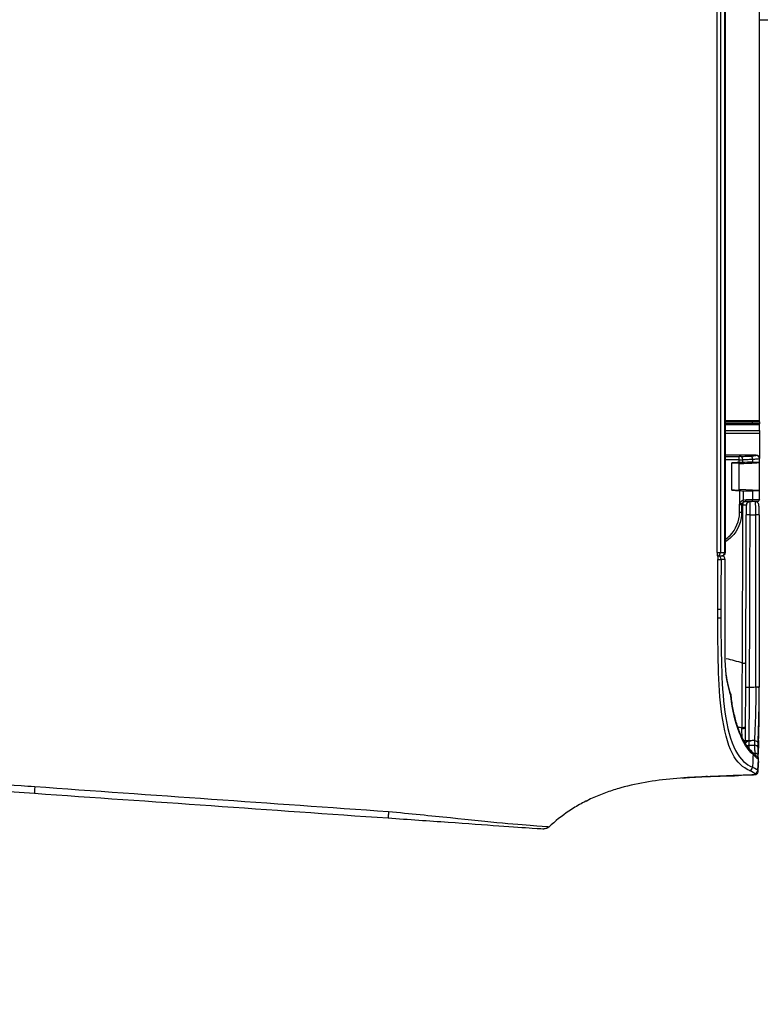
# Model space of a CAD drawing. Header units: millimetres. Extents: x 922208 to 1069538, y -182208 to -99877.
# Tile 195 of 256: x 998359 to 998467, y -162346 to -162203. Entities that reach past the tile are written whole.
import ezdxf
from ezdxf import colors
from ezdxf.entities.mleader import LeaderData, LeaderLine
from ezdxf.math import Vec2, Vec3

# ---------------------------------------------------------------- set-up
doc = ezdxf.new("R2010")
doc.units = ezdxf.units.MM
doc.header["$MEASUREMENT"] = 0
doc.layers.add('IS_KLIM Opis_Średnice', color=7, linetype='Continuous', lineweight=9)
doc.layers.add('IS_KLIM_FREON', color=6, linetype='GAS_LINE', lineweight=35)
doc.layers.add('IS_KLIM_urządzenia', color=3, linetype='Continuous')
doc.linetypes.add('GAS_LINE', pattern='A,12.7,-5.08,["GAS",Standard,S=2.54,R=0,X=-2.54,Y=-1.27],-6.35', length=24.13)

# ---------------------------------------------------------------- blocks, each defined once
blk = doc.blocks.new('G$CFEA986A8')
at = {"layer": 'IS_KLIM_urządzenia', "linetype": 'Continuous'}
for p, q in [((902.57, 201.14), (563.89, 201.26)), ((902.37, 200.15), (902.37, 200.94)), ((902.57, 201.14), (902.77, 201.14)), ((902.57, 201.14), (902.57, 200.15)), ((903.79, 201.14), (902.77, 201.14)), ((902.77, 200.15), (902.77, 201.14)), ((902.97, 200.94), (902.97, 200.15)), ((908.45, 201.14), (907.89, 201.14)), ((912.52, 201.14), (908.47, 201.14)), ((912.52, 201.14), (912.37, 198.14)), ((912.55, 201.14), (912.52, 201.14)), ((913.83, 201.14), (912.55, 201.14)), ((914.13, 200.84), (914.13, 199.99)), ((902.37, 196.17), (902.37, 200.15)), ((902.57, 200.15), (902.57, 196.17)), ((902.77, 200.15), (902.57, 200.15)), ((902.78, 196.17), (902.77, 200.15)), ((902.97, 200.15), (902.98, 196.17)), ((908.01, 200.14), (908.41, 200.14)), ((912.56, 198.77), (912.59, 200.14)), ((912.59, 200.14), (913.83, 200.14)), ((913.83, 199.19), (913.83, 200.14)), ((914.13, 199.99), (914.13, 199.04)), ((921.53, 196.12), (921.53, 196.17)), ((921.53, 195.01), (921.53, 195.46))]:
    blk.add_line(p, q, dxfattribs=at)
at = {"layer": 'IS_KLIM_urządzenia', "linetype": 'Continuous', "extrusion": (0, 0, -1)}
for centre, radius, start, end in [((-902.57, 200.94), 0.2, 0.06, 90), ((-902.77, 200.94), 0.2, 90, 179.94), ((-913.83, 200.84), 0.3, 90, 180), ((-949.35, 200.44), 0.5, 357.7297, 89), ((-914.63, 199.19), 0.8, 328.4419, 0), ((-914.63, 199.04), 0.5, 328.4419, 360), ((-949.38, 199.62), 0.5, 270.2, 357.9509)]:
    blk.add_arc(centre, radius, start, end, dxfattribs=at)
at = {"layer": 'IS_KLIM_urządzenia', "linetype": 'Continuous', "extrusion": (1.00954e-06, -2.82004e-16, 1)}
blk.add_arc((953.43, 198.1, 0), 0.5, 336.3033, 1.7827, dxfattribs=at)
at = {"layer": 'IS_KLIM_urządzenia', "linetype": 'Continuous', "extrusion": (1.60164e-27, -6.12303e-17, -1)}
blk.add_arc((-921.53, 195.67), 0.5, 90, 180, dxfattribs=at)
at = {"layer": 'IS_KLIM_urządzenia', "linetype": 'Continuous'}
blk.add_arc((922.53, 195.67), 0.5, 90, 180, dxfattribs=at)
for centre, major_axis, ratio, start_param, end_param in [((907.89, 200.64), (0, -0.5), 0.996195, 3.141593, 4.711612), ((916.08, 200.61), (0, -0.5), 0.034873, 3.089201, 4.710644), ((941.09, 200.61), (0, -0.5), 0.034873, 3.089633, 4.710644), ((941.13, 200.61), (0, 0.5), 0.034873, 6.231234, 7.852245), ((949.95, 200.45), (0.009, -0.5), 0.86661, 3.141593, 4.730312), ((951.12, 200.47), (0.009, -0.5), 0.866632, 3.141593, 4.730968), ((951.61, 200.49), (-0.144, 0.479), 0.997743, 5.938151, 6.276421), ((953.13, 200.41), (0.026, 0.499), 0.9983, 4.780824, 6.283185), ((902.57, 200.15), (-0.2, 0), 0.005236, 4.712394, 6.283185), ((902.77, 200.15), (-0.2, 0), 0.005236, 3.141593, 4.712397), ((908.01, 199.89), (-0.499, -0.025), 0.499537, 4.687551, 6.182407), ((913.83, 199.99), (-0.3, 0), 0.500503, 3.141593, 4.742589), ((913.83, 199.04), (-0.3, 0), 0.500503, 3.141593, 4.742589), ((914.63, 199.71), (0.5, 0), 0.97477, 3.141593, 4.707041), ((914.65, 199.74), (-0.002, -0.5), 0.988846, 4.715581, 6.283185), ((916.08, 199.73), (-0.002, -0.5), 0.034879, 4.710765, 6.283185), ((941.17, 199.65), (-0.002, -0.5), 0.034879, 4.710765, 6.283185), ((946.76, 198.64), (0.002, 0.49), 0.738248, 4.644813, 6.283185), ((949.98, 199.62), (-0.002, -0.5), 0.86639, 4.745476, 5.27577), ((950.87, 199.75), (-0.375, 0.331), 0.874767, 5.323694, 7.085331), ((952.71, 199.67), (-0.457, 0.203), 0.909388, 3.595277, 5.050644), ((908.08, 198.46), (-0.499, -0.025), 0.499537, 4.687551, 6.182407), ((908.08, 198.21), (-0.5, 0), 0.001724, 4.74727, 6.195919), ((913.95, 198.62), (-0.256, -0.157), 0.454954, 3.141593, 4.474043), ((914.63, 198.74), (0.5, 0), 0.003693, 3.75529, 4.703662), ((914.41, 198.27), (0.084, 0.288), 0.033955, 0, 1.578937), ((914.63, 198.24), (0, -0.3), 0.034873, 3.141593, 4.710644), ((915.73, 198.24), (0, -0.3), 0.034873, 3.141593, 4.710644), ((921.53, 195.67), (-0.5, 0), 0.894842, 3.141593, 4.712389), ((922.53, 195.67), (0.5, 0), 0.910452, 1.566816, 3.141593), ((922.53, 195.67), (0, 0.5), 0.009623, 5.856747, 6.283185), ((937.19, 195.67), (0, 0.5), 0.010876, 5.85437, 6.283185), ((942.41, 196.53), (0.154, -0.476), 0.571177, 2.610999, 3.141593), ((942.41, 196.53), (-0.055, 0.497), 0.256635, 5.838948, 6.28321), ((921.53, 195.01), (-0.5, 0), 0.894842, 3.141593, 4.712389), ((921.53, 195.01), (-0.5, 0), 0.001524, 1.570796, 3.141593), ((922.53, 195.11), (0.5, 0), 0.910238, 1.566572, 3.141593), ((922.53, 195.11), (0.5, 0), 0.001837, 3.141593, 4.717362), ((922.53, 195.11), (0.001, 0.5), 0.004977, 4.710563, 5.856245)]:
    blk.add_ellipse(centre, major_axis=major_axis, ratio=ratio, start_param=start_param, end_param=end_param, dxfattribs=at)
at = {"layer": 'IS_KLIM_urządzenia', "linetype": 'Continuous', "extrusion": (0, 0, -1)}
for centre, major_axis, ratio, start_param, end_param in [((912.44, 199.14), (-0.11, -2), 0.052397, 3.13883, 4.18571), ((913.83, 199.14), (0, -2), 0.005231, 2.094713, 3.141593)]:
    blk.add_ellipse(centre, major_axis=major_axis, ratio=ratio, start_param=start_param, end_param=end_param, dxfattribs=at)
at = {"layer": 'IS_KLIM_urządzenia', "linetype": 'Continuous'}
for points, degree in [([(903.79, 201.14), (903.95, 201.14), (904.1, 201.14), (904.26, 201.14)], 3), ([(903.79, 196.17), (903.79, 197.83), (903.79, 199.49), (903.79, 201.14)], 3), ([(904.26, 201.14), (904.26, 199.49), (904.26, 197.83), (904.26, 196.17)], 3), ([(907.4, 200.64), (907.39, 200.64), (907.39, 200.64), (907.39, 200.64)], 3), ([(907.39, 200.64), (907.39, 199.15), (907.39, 197.66), (907.39, 196.17)], 3), ([(907.88, 201.14), (907.89, 201.14), (907.89, 201.14), (907.89, 201.14)], 3), ([(908.47, 201.14), (908.46, 201.14), (908.45, 201.14), (908.45, 201.14)], 3), ([(908.62, 198.14), (908.57, 199.14), (908.52, 200.14), (908.47, 201.14)], 3), ([(914.13, 200.54), (914.13, 200.36), (914.13, 200.17), (914.13, 199.99)], 3), ([(916.07, 199.74), (916.07, 200.03), (916.07, 200.32), (916.07, 200.62)], 3), ([(916.08, 201.11), (924.42, 201.11), (932.75, 201.11), (941.09, 201.11)], 3), ([(941.07, 200.62), (941.08, 200.62), (941.1, 200.62), (941.11, 200.62)], 3), ([(948.85, 200.42), (948.86, 200.19), (948.87, 199.97), (948.87, 199.74)], 3), ([(951.64, 200.99), (951.56, 200.97), (951.29, 200.69), (950.89, 200.21)], 3), ([(951.53, 200.98), (951.42, 200.97), (951.28, 200.97), (951.11, 200.97)], 3), ([(951.65, 200.98), (951.47, 200.97)], 1), ([(951.65, 200.99), (951.65, 200.99), (951.64, 200.99), (951.64, 200.99)], 3), ([(951.87, 200.98), (951.87, 200.98), (951.87, 200.98), (951.87, 200.98)], 3), ([(951.88, 200.98), (952.37, 200.96), (952.87, 200.93), (953.37, 200.9)], 3), ([(952.73, 200.13), (952.95, 200.65), (953.08, 200.92), (953.16, 200.91)], 3), ([(953.63, 200.42), (953.55, 200.42), (953.42, 200.17), (953.2, 199.67)], 3), ([(953.38, 200.9), (953.63, 200.89), (953.84, 200.67), (953.85, 200.42)], 3), ([(953.78, 200.42), (953.74, 200.42), (953.73, 200.42), (953.63, 200.42)], 3), ([(908.41, 200.14), (908.42, 199.66), (908.43, 199.17), (908.44, 198.69)], 3), ([(914.13, 198.74), (914.13, 198.82), (914.13, 198.91), (914.13, 198.98)], 3), ([(914.65, 199.24), (914.64, 199.24), (914.63, 199.24), (914.63, 199.23)], 3), ([(950.89, 200.21), (949.55, 198.7), (946.42, 197.44), (942.41, 196.99)], 3), ([(948.88, 199.6), (948.88, 199.6), (949.11, 199.6), (949.55, 199.6)], 3), ([(949.55, 199.6), (949.68, 199.6), (949.82, 199.6), (949.95, 199.6)], 3), ([(953.9, 198.93), (953.92, 198.4), (953.94, 197.87), (953.95, 197.34)], 3), ([(907.58, 196.17), (907.58, 196.85), (907.59, 197.53), (907.59, 198.21)], 3), ([(908.07, 198.21), (908.07, 197.53), (908.07, 196.85), (908.07, 196.17)], 3), ([(908.46, 198.19), (908.33, 198.19), (908.2, 198.2), (908.07, 198.21)], 3), ([(908.08, 198.71), (908.2, 198.7), (908.32, 198.69), (908.44, 198.69)], 3), ([(914.4, 198.27), (913.78, 198.27), (913.16, 198.27), (912.54, 198.27)], 3), ([(912.56, 198.77), (913.02, 198.77), (913.48, 198.77), (913.94, 198.77)], 3), ([(914.62, 198.24), (914.55, 198.24), (914.47, 198.25), (914.4, 198.27)], 3), ([(914.49, 198.56), (914.54, 198.54), (914.59, 198.54), (914.63, 198.54)], 3), ([(936.94, 196.3), (937.09, 197.09), (937.3, 197.88), (937.59, 198.66)], 3), ([(937.59, 198.66), (937.59, 198.66), (937.59, 198.66), (937.59, 198.66)], 3), ([(947, 198.6), (946.98, 198.42), (946.96, 198.23), (946.95, 198.04)], 3), ([(947.09, 198.59), (947.05, 198.6), (947.01, 198.6), (946.96, 198.61)], 3), ([(772.5, 196.17), (822.17, 196.17), (871.85, 196.17), (921.53, 196.17)], 3), ([(942.26, 197.01), (940.8, 196.54), (939.06, 196.17), (937.19, 196.17)], 3), ([(937.19, 196.13), (939.13, 196.13), (940.91, 196.5), (942.41, 196.99)], 3), ([(942.26, 197.01), (941.32, 196.71), (940.35, 196.47), (939.34, 196.33)], 3), ([(954.08, 193.57), (954.03, 194.82), (953.99, 196.07), (953.96, 197.32)], 3), ([(922.03, 195.11), (922.03, 195.29), (922.03, 195.48), (922.03, 195.67)], 3), ([(922.03, 195.1), (922.03, 195.07), (922.03, 195.04), (922.03, 195.01)], 3), ([(922.53, 195.56), (924.95, 195.55), (927.37, 195.55), (929.79, 195.53)], 3), ([(929.79, 195.08), (927.37, 195.09), (924.95, 195.1), (922.53, 195.1)], 3), ([(929.79, 195.53), (929.79, 195.45), (929.79, 195.27), (929.79, 195.08)], 3), ([(929.79, 195.53), (930.21, 195.53), (930.63, 195.53), (931.05, 195.53)], 3), ([(931.05, 195.07), (931.04, 195.07), (931.03, 195.07), (931.02, 195.07)], 3), ([(954.08, 193.57), (954.08, 193.49), (954.09, 193.42), (954.09, 193.34)], 3), ([(957.65, 175.95), (957.61, 176.03), (957.57, 176.11), (957.53, 176.2)], 3), ([(961.41, 170.57), (961.6, 170.37), (961.7, 170.09), (961.68, 169.81)], 3), ([(959.21, 147.27), (958, 130.15), (956.79, 113.02), (955.58, 95.9)], 3), ([(956.51, 95.85), (957.7, 112.97), (958.9, 130.09), (960.1, 147.21)], 3), ([(955.58, 95.9), (956.08, 95.86), (956.51, 95.84), (956.51, 95.85)], 3), ([(955.68, 84.1), (955.96, 88.01), (956.23, 91.93), (956.51, 95.85)], 3)]:
    blk.add_open_spline(points, degree=degree, dxfattribs=at)
for points, knots in [([(904.26, 201.14), (905.3, 201.14), (906.35, 201.14), (907.41, 201.14), (907.42, 201.14), (907.59, 201.14), (907.74, 201.14), (907.88, 201.14)], [0, 0, 0, 0, 0.863472, 0.863472, 0.877231, 0.877231, 1, 1, 1, 1]), ([(907.39, 200.64), (907.39, 200.7), (907.4, 200.75), (907.43, 200.86), (907.46, 200.91), (907.53, 201), (907.57, 201.04), (907.67, 201.09), (907.72, 201.12), (907.81, 201.14), (907.85, 201.14), (907.88, 201.14)], [0, 0, 0, 0, 0.21439, 0.21439, 0.428764, 0.428764, 0.643392, 0.643392, 0.858543, 0.858543, 1, 1, 1, 1]), ([(907.51, 199.89), (907.5, 200.05), (907.49, 200.2), (907.47, 200.42), (907.45, 200.5), (907.43, 200.61), (907.41, 200.64), (907.4, 200.64)], [0, 0, 0, 0, 0.353543, 0.353543, 0.676789, 0.676789, 1, 1, 1, 1]), ([(907.89, 201.14), (907.91, 201.14), (907.92, 201.1), (907.95, 200.95), (907.96, 200.84), (907.99, 200.55), (908, 200.35), (908.01, 200.14)], [0, 0, 0, 0, 0.323073, 0.323073, 0.646292, 0.646292, 1, 1, 1, 1]), ([(908.41, 200.14), (908.41, 200.33), (908.4, 200.51), (908.41, 200.8), (908.41, 200.92), (908.42, 201.09), (908.44, 201.14), (908.45, 201.14)], [0, 0, 0, 0, 0.320954, 0.320954, 0.641904, 0.641904, 1, 1, 1, 1]), ([(916.08, 201.11), (915.92, 201.11), (915.58, 201.11), (915.09, 201.1), (914.76, 201.08), (914.6, 201.05), (914.48, 201.03), (914.36, 200.97), (914.25, 200.87), (914.17, 200.73), (914.13, 200.61), (914.14, 200.54), (914.14, 200.54)], [0, 0, 0, 0, 0.161926, 0.367066, 0.579486, 0.703061, 0.770747, 0.816557, 0.869414, 0.929709, 0.994845, 1, 1, 1, 1]), ([(916.07, 200.62), (915.94, 200.62), (915.82, 200.61), (915.48, 200.61), (915.27, 200.61), (914.89, 200.6), (914.71, 200.59), (914.43, 200.58), (914.32, 200.57), (914.17, 200.56), (914.13, 200.55), (914.13, 200.54)], [0, 0, 0, 0, 0.119883, 0.119883, 0.339691, 0.339691, 0.55974, 0.55974, 0.779888, 0.779888, 1, 1, 1, 1]), ([(941.07, 200.62), (940.74, 200.62), (940.4, 200.62), (938.74, 200.62), (937.41, 200.62), (930.74, 200.62), (925.41, 200.62), (918.74, 200.62), (917.4, 200.62), (916.07, 200.62)], [0, 0, 0, 0, 0.039967, 0.039967, 0.199835, 0.199835, 0.839306, 0.839306, 1, 1, 1, 1]), ([(948.84, 201.02), (948.83, 201.02), (948.3, 201.03), (947.14, 201.07), (945.21, 201.1), (943.52, 201.11), (942.31, 201.11), (941.7, 201.11), (941.39, 201.11), (941.22, 201.11), (941.13, 201.11), (941.09, 201.11)], [0, 0, 0, 0, 0.004945, 0.253708, 0.502472, 0.751236, 0.875618, 0.937809, 0.968905, 0.984452, 1, 1, 1, 1]), ([(941.11, 200.62), (941.11, 200.6), (941.11, 200.58), (941.13, 200.26), (941.14, 199.95), (941.15, 199.65)], [0, 0, 0, 0, 0.050907, 0.050907, 1, 1, 1, 1]), ([(941.11, 200.62), (943.18, 200.61), (945.18, 200.56), (948.02, 200.45), (948.85, 200.42), (948.85, 200.42)], [0, 0, 0, 0, 0.5, 0.5, 1, 1, 1, 1]), ([(949.34, 200.94), (949.35, 200.94), (948.46, 200.96), (945.43, 201.07), (943.32, 201.12), (941.13, 201.11)], [0, 0, 0, 0, 0.5, 0.5, 1, 1, 1, 1]), ([(948.84, 201.02), (949.2, 201), (949.92, 200.98), (950.51, 200.96), (950.78, 200.96), (950.82, 200.96)], [0, 0, 0, 0, 0.463265, 0.920562, 1, 1, 1, 1]), ([(948.85, 200.42), (948.85, 200.42), (948.93, 200.42), (949.2, 200.42), (949.34, 200.43), (949.52, 200.43)], [0, 0, 0, 0, 0.594507, 0.594507, 1, 1, 1, 1]), ([(948.85, 200.42), (948.86, 200.2), (948.87, 199.99), (948.88, 199.72), (948.88, 199.66), (948.88, 199.6)], [0, 0, 0, 0, 0.787839, 0.787839, 1, 1, 1, 1]), ([(949.94, 200.95), (949.78, 200.94), (949.65, 200.94), (949.41, 200.94), (949.34, 200.94), (949.34, 200.94)], [0, 0, 0, 0, 0.405495, 0.405495, 1, 1, 1, 1]), ([(949.52, 200.43), (949.68, 200.43), (949.85, 200.44), (950.24, 200.44), (950.46, 200.45), (950.68, 200.45)], [0, 0, 0, 0, 0.427577, 0.427577, 1, 1, 1, 1]), ([(949.55, 199.6), (949.54, 199.67), (949.54, 199.74), (949.53, 200.01), (949.52, 200.22), (949.52, 200.43)], [0, 0, 0, 0, 0.242772, 0.242772, 1, 1, 1, 1]), ([(951.11, 200.97), (951.05, 200.97), (951, 200.97), (950.61, 200.96), (950.27, 200.95), (949.94, 200.95)], [0, 0, 0, 0, 0.140287, 0.140287, 1, 1, 1, 1]), ([(951.47, 200.97), (951.44, 200.96), (951.35, 200.93), (951.24, 200.85), (951.05, 200.69), (950.79, 200.42), (950.54, 200.13), (950.49, 200.07)], [0, 0, 0, 0, 0.055654, 0.152218, 0.398919, 0.883415, 1, 1, 1, 1]), ([(951.3, 200.97), (951.33, 200.97), (951.36, 200.97), (951.43, 200.97), (951.47, 200.97), (951.52, 200.97), (951.53, 200.98), (951.53, 200.98)], [0, 0, 0, 0, 0.196485, 0.196485, 0.598241, 0.598241, 1, 1, 1, 1]), ([(953.16, 200.91), (952.82, 200.93), (952.49, 200.95), (951.99, 200.98), (951.82, 200.98), (951.65, 200.99)], [0, 0, 0, 0, 0.665624, 0.665624, 1, 1, 1, 1]), ([(953.16, 200.91), (953.26, 200.91), (953.27, 200.91), (953.35, 200.9), (953.38, 200.9), (953.38, 200.9)], [0, 0, 0, 0, 0.500965, 0.500965, 1, 1, 1, 1]), ([(954.28, 189.89), (954.28, 189.89), (954.28, 189.9), (954.27, 190.02), (954.23, 190.6), (954.14, 191.94), (954.03, 194.22), (953.91, 197.18), (953.82, 199.32), (953.78, 200.42)], [0, 0, 0, 0, 0.003556, 0.013419, 0.063305, 0.179289, 0.407722, 0.697868, 1, 1, 1, 1]), ([(953.85, 200.42), (953.85, 200.42), (953.85, 200.42), (953.85, 200.42), (953.82, 200.42), (953.79, 200.42), (953.79, 200.42), (953.79, 200.42)], [0, 0, 0, 0, 0.184418, 0.184418, 0.99996, 0.99996, 1, 1, 1, 1]), ([(953.85, 200.35), (953.85, 200.35), (953.85, 200.34), (953.85, 200.28), (953.86, 200.2), (953.87, 199.99), (953.87, 199.86), (953.88, 199.58), (953.89, 199.42), (953.9, 199.15), (953.9, 199.04), (953.9, 198.93)], [0, 0, 0, 0, 0.028642, 0.028642, 0.295178, 0.295178, 0.560807, 0.560807, 0.826045, 0.826045, 1, 1, 1, 1]), ([(907.58, 198.46), (907.57, 198.71), (907.56, 198.96), (907.53, 199.44), (907.52, 199.66), (907.51, 199.89)], [0, 0, 0, 0, 0.522709, 0.522709, 1, 1, 1, 1]), ([(908.01, 200.14), (908.02, 199.85), (908.04, 199.56), (908.06, 199.09), (908.07, 198.9), (908.08, 198.71)], [0, 0, 0, 0, 0.604042, 0.604042, 1, 1, 1, 1]), ([(914.16, 199.74), (914.19, 199.74), (914.26, 199.74), (914.47, 199.74), (914.61, 199.74), (914.94, 199.74), (915.13, 199.74), (915.57, 199.74), (915.82, 199.74), (916.07, 199.74)], [0, 0, 0, 0, 0.243193, 0.243193, 0.486385, 0.486385, 0.729578, 0.729578, 1, 1, 1, 1]), ([(914.63, 199.23), (914.63, 199.21), (914.63, 199.19), (914.63, 199.13), (914.63, 199.09), (914.63, 199.01), (914.63, 198.96), (914.63, 198.85), (914.63, 198.8), (914.63, 198.74)], [0, 0, 0, 0, 0.251437, 0.251437, 0.502865, 0.502865, 0.754279, 0.754279, 1, 1, 1, 1]), ([(916.08, 199.23), (915.89, 199.24), (915.71, 199.24), (915.38, 199.24), (915.24, 199.24), (914.99, 199.24), (914.89, 199.24), (914.73, 199.24), (914.67, 199.24), (914.65, 199.24)], [0, 0, 0, 0, 0.270422, 0.270422, 0.513615, 0.513615, 0.756808, 0.756808, 1, 1, 1, 1]), ([(916.07, 199.74), (916.4, 199.73), (916.73, 199.73), (918.4, 199.73), (919.73, 199.72), (926.39, 199.7), (931.72, 199.68), (938.42, 199.66), (939.78, 199.65), (941.15, 199.65)], [0, 0, 0, 0, 0.039838, 0.039838, 0.199192, 0.199192, 0.836607, 0.836607, 1, 1, 1, 1]), ([(941.17, 199.15), (940.83, 199.15), (940.5, 199.15), (938.83, 199.16), (937.5, 199.16), (930.84, 199.18), (925.51, 199.2), (918.81, 199.22), (917.45, 199.23), (916.08, 199.23)], [0, 0, 0, 0, 0.039838, 0.039838, 0.199192, 0.199192, 0.836607, 0.836607, 1, 1, 1, 1]), ([(931.05, 195.53), (933.36, 195.52), (935.66, 195.57), (940.26, 195.7), (942.58, 195.82), (946.89, 196.44), (948.95, 196.94), (951.65, 198.37), (952.34, 199.25), (952.73, 200.13)], [0, 0, 0, 0, 0.25, 0.25, 0.5, 0.5, 0.75, 0.75, 1, 1, 1, 1]), ([(953.2, 199.67), (952.8, 198.78), (952.09, 197.91), (949.34, 196.5), (947.25, 196), (942.85, 195.37), (940.48, 195.24), (935.77, 195.12), (933.41, 195.07), (931.05, 195.07)], [0, 0, 0, 0, 0.25, 0.25, 0.5, 0.5, 0.75, 0.75, 1, 1, 1, 1]), ([(937.59, 198.66), (937.59, 198.72), (937.59, 198.77), (937.59, 198.88), (937.59, 198.93), (937.59, 199.02), (937.58, 199.05), (937.58, 199.11), (937.58, 199.14), (937.58, 199.15), (937.58, 199.16), (937.58, 199.16), (937.58, 199.16), (937.58, 199.16)], [0, 0, 0, 0, 0.215384, 0.215384, 0.430768, 0.430768, 0.646164, 0.646164, 0.861588, 0.861588, 0.968092, 0.968092, 1, 1, 1, 1]), ([(941.15, 199.65), (943.21, 199.64), (945.21, 199.62), (948.05, 199.61), (948.88, 199.6), (948.88, 199.6)], [0, 0, 0, 0, 0.5, 0.5, 1, 1, 1, 1]), ([(948.92, 199.12), (948.52, 199.12), (947.86, 199.12), (945.48, 199.13), (943.36, 199.14), (941.17, 199.15)], [0, 0, 0, 0, 0.365319, 0.365319, 1, 1, 1, 1]), ([(950.4, 200.02), (950.34, 199.94), (950.05, 199.6), (949.22, 199.02), (947.89, 198.34), (946.25, 197.76), (944.39, 197.32), (942.98, 197.08), (942.2, 197.02), (942.12, 197.01)], [0, 0, 0, 0, 0.063833, 0.253259, 0.439583, 0.622959, 0.803555, 0.981106, 1, 1, 1, 1]), ([(946.96, 198.61), (946.96, 198.63), (946.96, 198.65), (946.96, 198.69), (946.95, 198.71), (946.95, 198.77), (946.94, 198.81), (946.93, 198.9), (946.91, 198.95), (946.88, 199.03), (946.86, 199.06), (946.82, 199.11), (946.8, 199.12), (946.77, 199.13), (946.77, 199.13), (946.76, 199.13)], [0, 0, 0, 0, 0.079375, 0.079375, 0.152142, 0.152142, 0.308093, 0.308093, 0.533795, 0.533795, 0.744603, 0.744603, 0.955402, 0.955402, 1, 1, 1, 1]), ([(948.9, 198.92), (948.9, 199.03), (948.9, 199.14), (948.89, 199.41), (948.88, 199.57), (948.87, 199.78), (948.87, 199.84), (948.87, 199.9)], [0, 0, 0, 0, 0.306223, 0.306223, 0.782025, 0.782025, 1, 1, 1, 1]), ([(948.87, 199.88), (948.87, 199.82), (948.87, 199.77), (948.88, 199.57), (948.89, 199.41), (948.9, 199.14), (948.9, 199.03), (948.9, 198.92)], [0, 0, 0, 0, 0.200661, 0.200661, 0.688787, 0.688787, 1, 1, 1, 1]), ([(948.9, 198.9), (948.9, 198.95), (948.9, 199), (948.89, 199.17), (948.89, 199.28), (948.88, 199.46), (948.88, 199.53), (948.88, 199.59), (948.88, 199.6), (948.88, 199.6)], [0, 0, 0, 0, 0.111069, 0.111069, 0.444253, 0.444253, 0.778253, 0.778253, 1, 1, 1, 1]), ([(948.89, 199.29), (948.89, 199.28), (948.89, 199.28), (948.89, 199.17), (948.9, 199.05), (948.9, 198.92)], [0, 0, 0, 0, 0.062899, 0.062899, 1, 1, 1, 1]), ([(950.89, 200.21), (951.29, 200.19), (951.68, 200.18), (952.3, 200.15), (952.51, 200.14), (952.73, 200.13)], [0, 0, 0, 0, 0.64643, 0.64643, 1, 1, 1, 1]), ([(907.58, 198.46), (907.58, 198.45), (907.58, 198.45), (907.58, 198.41), (907.58, 198.37), (907.59, 198.3), (907.59, 198.25), (907.59, 198.21)], [0, 0, 0, 0, 0.085637, 0.085637, 0.50049, 0.50049, 1, 1, 1, 1]), ([(908.07, 198.21), (908.07, 198.21), (908.07, 198.22), (908.07, 198.3), (908.07, 198.39), (908.07, 198.54), (908.08, 198.61), (908.08, 198.68), (908.08, 198.7), (908.08, 198.71)], [0, 0, 0, 0, 0.016895, 0.016895, 0.500026, 0.500026, 0.914477, 0.914477, 1, 1, 1, 1]), ([(908.44, 198.69), (908.44, 198.59), (908.45, 198.48), (908.46, 198.31), (908.46, 198.25), (908.46, 198.19)], [0, 0, 0, 0, 0.648219, 0.648219, 1, 1, 1, 1]), ([(908.46, 198.19), (908.46, 198.17), (908.46, 198.16), (908.48, 197.81), (908.5, 197.48), (908.52, 197.14)], [0, 0, 0, 0, 0.042191, 0.042191, 1, 1, 1, 1]), ([(908.52, 197.14), (908.51, 197.26), (908.51, 197.37), (908.5, 197.58), (908.5, 197.68), (908.49, 197.86), (908.49, 197.93), (908.5, 198.05), (908.5, 198.09), (908.51, 198.13), (908.51, 198.14), (908.52, 198.14)], [0, 0, 0, 0, 0.215427, 0.215427, 0.43087, 0.43087, 0.646084, 0.646084, 0.860997, 0.860997, 1, 1, 1, 1]), ([(908.52, 198.14), (909.18, 198.14), (909.85, 198.14), (910.52, 198.14), (910.53, 198.14), (911.18, 198.14), (911.83, 198.14), (912.48, 198.14)], [0, 0, 0, 0, 0.504617, 0.504617, 0.508808, 0.508808, 1, 1, 1, 1]), ([(912.48, 197.14), (912.49, 197.48), (912.51, 197.81), (912.53, 198.18), (912.53, 198.23), (912.54, 198.27)], [0, 0, 0, 0, 0.885108, 0.885108, 1, 1, 1, 1]), ([(912.48, 198.14), (912.48, 198.14), (912.49, 198.12), (912.5, 198.05), (912.5, 197.99), (912.5, 197.85), (912.5, 197.77), (912.5, 197.58), (912.49, 197.47), (912.48, 197.29), (912.48, 197.22), (912.48, 197.14)], [0, 0, 0, 0, 0.215444, 0.215444, 0.430943, 0.430943, 0.645652, 0.645652, 0.859614, 0.859614, 1, 1, 1, 1]), ([(912.54, 198.27), (912.54, 198.38), (912.55, 198.5), (912.55, 198.66), (912.55, 198.72), (912.56, 198.77)], [0, 0, 0, 0, 0.645591, 0.645591, 1, 1, 1, 1]), ([(913.94, 198.77), (913.98, 198.69), (914.02, 198.61), (914.12, 198.47), (914.18, 198.41), (914.3, 198.32), (914.35, 198.29), (914.4, 198.27)], [0, 0, 0, 0, 0.40011, 0.40011, 0.760145, 0.760145, 1, 1, 1, 1]), ([(914.49, 198.56), (914.46, 198.57), (914.43, 198.58), (914.36, 198.62), (914.32, 198.65), (914.26, 198.7), (914.24, 198.73), (914.22, 198.76), (914.21, 198.77), (914.21, 198.78)], [0, 0, 0, 0, 0.256779, 0.256779, 0.615768, 0.615768, 0.927089, 0.927089, 1, 1, 1, 1]), ([(915.72, 198.24), (915.52, 198.24), (915.32, 198.24), (914.96, 198.24), (914.79, 198.24), (914.62, 198.24)], [0, 0, 0, 0, 0.545123, 0.545123, 1, 1, 1, 1]), ([(937.59, 198.66), (937.25, 198.66), (936.92, 198.66), (935.26, 198.67), (933.92, 198.67), (927.26, 198.7), (921.92, 198.72), (915.94, 198.74), (915.28, 198.74), (914.63, 198.74)], [0, 0, 0, 0, 0.043508, 0.043508, 0.217737, 0.217737, 0.914651, 0.914651, 1, 1, 1, 1]), ([(914.63, 198.54), (914.83, 198.54), (915.03, 198.54), (915.4, 198.54), (915.57, 198.54), (915.73, 198.54)], [0, 0, 0, 0, 0.545123, 0.545123, 1, 1, 1, 1]), ([(919.6, 196.19), (919.44, 196.43), (919.25, 196.66), (918.18, 197.73), (916.97, 198.24), (915.72, 198.24)], [0, 0, 0, 0, 0.192531, 0.192531, 1, 1, 1, 1]), ([(915.73, 198.54), (917.05, 198.54), (918.35, 198), (919.54, 196.8), (919.78, 196.5), (919.98, 196.17)], [0, 0, 0, 0, 0.772238, 0.772238, 1, 1, 1, 1]), ([(947, 198.61), (945.56, 198.61), (943.97, 198.62), (940.8, 198.64), (939.2, 198.65), (937.59, 198.66)], [0, 0, 0, 0, 0.5, 0.5, 1, 1, 1, 1]), ([(947.12, 198.6), (947.11, 198.6), (947.11, 198.6), (947.1, 198.6), (947.1, 198.6), (947.09, 198.6), (947.09, 198.6), (947.09, 198.6), (947.09, 198.6), (947.09, 198.59), (947.09, 198.59), (947.09, 198.59), (947.09, 198.59), (947.09, 198.59)], [0, 0, 0, 0, 0.615634, 0.615634, 0.835116, 0.835116, 0.937229, 0.937229, 0.970666, 0.970666, 0.991316, 0.991316, 1, 1, 1, 1]), ([(948.34, 198.61), (948.2, 198.61), (948.06, 198.61), (947.67, 198.6), (947.43, 198.6), (947.12, 198.6)], [0, 0, 0, 0, 0.367139, 0.367139, 1, 1, 1, 1]), ([(953.96, 197.32), (953.96, 197.33), (953.96, 197.35), (953.95, 197.46), (953.95, 197.55), (953.94, 197.71), (953.94, 197.79), (953.94, 197.89), (953.94, 197.92), (953.94, 197.94)], [0, 0, 0, 0, 0.073533, 0.073533, 0.446951, 0.446951, 0.819136, 0.819136, 1, 1, 1, 1]), ([(953.96, 197.32), (953.96, 197.33), (953.96, 197.35), (953.95, 197.46), (953.95, 197.55), (953.94, 197.71), (953.94, 197.79), (953.94, 197.89), (953.94, 197.92), (953.94, 197.94)], [0, 0, 0, 0, 0.073549, 0.073549, 0.446953, 0.446953, 0.819124, 0.819124, 1, 1, 1, 1]), ([(953.96, 197.32), (953.96, 197.33), (953.96, 197.35), (953.95, 197.46), (953.95, 197.55), (953.94, 197.71), (953.94, 197.79), (953.94, 197.89), (953.94, 197.92), (953.94, 197.94)], [0, 0, 0, 0, 0.07355, 0.07355, 0.446954, 0.446954, 0.819125, 0.819125, 1, 1, 1, 1]), ([(921.53, 196.12), (921.36, 196.12), (921.19, 196.12), (919.69, 196.12), (918.36, 196.12), (911.69, 196.12), (906.36, 196.12), (879.69, 196.12), (858.36, 196.12), (815.52, 196.12), (794.01, 196.12), (772.5, 196.12)], [0, 0, 0, 0, 0.003355, 0.003355, 0.030195, 0.030195, 0.137556, 0.137556, 0.566999, 0.566999, 1, 1, 1, 1]), ([(912.48, 197.14), (911.81, 197.14), (911.14, 197.14), (909.82, 197.14), (909.17, 197.14), (908.52, 197.14)], [0, 0, 0, 0, 0.504597, 0.504597, 1, 1, 1, 1]), ([(921.53, 195.46), (921.53, 195.61), (921.53, 195.76), (921.53, 195.98), (921.53, 196.05), (921.53, 196.12)], [0, 0, 0, 0, 0.674854, 0.674854, 1, 1, 1, 1]), ([(937.19, 196.17), (933.26, 196.17), (929.32, 196.17), (924.43, 196.17), (923.48, 196.17), (922.53, 196.17)], [0, 0, 0, 0, 0.804889, 0.804889, 1, 1, 1, 1]), ([(922.53, 196.13), (922.53, 195.99), (922.53, 195.85), (922.53, 195.66), (922.53, 195.61), (922.53, 195.56)], [0, 0, 0, 0, 0.728288, 0.728288, 1, 1, 1, 1]), ([(922.53, 196.13), (922.69, 196.13), (922.86, 196.13), (924.36, 196.13), (925.69, 196.13), (930.41, 196.13), (933.8, 196.13), (937.19, 196.13)], [0, 0, 0, 0, 0.033958, 0.033958, 0.30672, 0.30672, 1, 1, 1, 1]), ([(772.5, 195.46), (778.46, 195.46), (784.43, 195.46), (834.1, 195.46), (877.81, 195.46), (921.53, 195.46)], [0, 0, 0, 0, 0.120088, 0.120088, 1, 1, 1, 1]), ([(917.32, 195.01), (917.22, 195.01), (917.12, 195.01), (911.69, 195.01), (906.36, 195.01), (879.69, 195.01), (858.36, 195.01), (815.52, 195.01), (794.01, 195.01), (772.5, 195.01)], [0, 0, 0, 0, 0.002026, 0.002026, 0.112505, 0.112505, 0.554422, 0.554422, 1, 1, 1, 1]), ([(921.53, 195.01), (921.36, 195.01), (921.19, 195.01), (919.79, 195.01), (918.56, 195.01), (917.32, 195.01)], [0, 0, 0, 0, 0.118862, 0.118862, 1, 1, 1, 1]), ([(931.02, 195.07), (930.61, 195.07), (930.2, 195.07), (929.79, 195.08), (929.79, 195.08), (929.79, 195.08)], [0, 0, 0, 0, 0.999951, 0.999951, 1, 1, 1, 1]), ([(931.05, 195.53), (931.05, 195.5), (931.05, 195.46), (931.05, 195.41), (931.05, 195.4), (931.05, 195.34), (931.05, 195.29), (931.05, 195.19), (931.05, 195.13), (931.05, 195.07)], [0, 0, 0, 0, 0.339646, 0.339646, 0.410746, 0.410746, 0.705373, 0.705373, 1, 1, 1, 1]), ([(954.08, 193.57), (954.09, 193.47), (954.15, 191.99), (954.3, 189.13), (954.78, 185.02), (955.5, 181.64), (956.33, 179), (957.09, 177.07), (958, 175.22), (959.36, 172.98), (960.56, 171.47), (961.41, 170.57)], [0, 0, 0, 0, 0.012305, 0.179842, 0.347379, 0.514916, 0.598685, 0.682453, 0.766222, 0.84999, 1, 1, 1, 1]), ([(961.41, 170.57), (961.41, 170.57), (961.37, 169.97), (961.19, 167.65), (961.06, 165.95), (960.67, 161.68), (960.4, 159.11), (959.8, 153.41), (959.5, 150.38), (959.21, 147.27)], [0, 0, 0, 0, 0.250123, 0.250123, 0.500082, 0.500082, 0.750041, 0.750041, 1, 1, 1, 1]), ([(960.1, 147.21), (960.31, 150.21), (960.51, 153.15), (960.9, 158.69), (961.08, 161.2), (961.37, 165.35), (961.48, 167), (961.64, 169.24), (961.68, 169.81), (961.68, 169.81)], [0, 0, 0, 0, 0.25, 0.25, 0.5, 0.5, 0.75, 0.75, 1, 1, 1, 1]), ([(959.21, 147.27), (959.32, 147.27), (959.43, 147.26), (959.63, 147.24), (959.72, 147.24), (959.88, 147.23), (959.95, 147.22), (960.04, 147.21), (960.07, 147.21), (960.09, 147.21), (960.1, 147.21), (960.1, 147.21)], [0, 0, 0, 0, 0.230435, 0.230435, 0.460869, 0.460869, 0.691304, 0.691304, 0.881057, 0.881057, 1, 1, 1, 1]), ([(959.21, 147.27), (959.21, 147.27), (959.21, 147.27), (959.21, 147.27), (959.21, 147.27), (959.21, 147.27)], [0, 0, 0, 0, 0.629495, 0.629495, 1, 1, 1, 1]), ([(955.58, 95.9), (955.58, 95.9), (955.58, 95.9), (955.53, 95.23), (955.49, 94.57), (955.25, 91.24), (955.06, 88.58), (954.84, 85.33), (954.79, 84.73), (954.75, 84.14)], [0, 0, 0, 0, 0.000005, 0.000005, 0.169628, 0.169628, 0.84812, 0.84812, 1, 1, 1, 1])]:
    blk.add_open_spline(points, degree=3, knots=knots, dxfattribs=at)

msp = doc.modelspace()

# ---------------------------------------------------------------- linework, layer by layer
at = {"layer": 'IS_KLIM_FREON', "lineweight": 25, "ltscale": 0.3}
msp.add_lwpolyline([(998866.55, -162203.5), (998466.55, -162203.5)], dxfattribs=at)

# ---------------------------------------------------------------- block references
at = {"layer": 'IS_KLIM_urządzenia', "rotation": 270}
msp.add_blockref('G$CFEA986A8', (998265.29, -161359.31), dxfattribs=at)

# ---------------------------------------------------------------- next in the draw order: leaders
at = {"layer": 'IS_KLIM Opis_Średnice', "ltscale": 30}
ml = msp.add_multileader_mtext('Standard', dxfattribs=at)
ml.set_content('{\\fArial|b0|i0|c238|p0;%%C6,35/%%C9,52}', color=256)
ml.set_leader_properties()
ml.build(insert=Vec2(0, 0))
ml.multileader.update_dxf_attribs({"text_left_attachment_type": 5, "text_right_attachment_type": 5, "dogleg_length": 0.8})
ctx = ml.context
ctx.base_point, ctx.char_height, ctx.plane_origin = Vec3(997286.5, -162663.06), 120, Vec3(1001947.02, -161190.9)
ctx.left_attachment, ctx.right_attachment, ctx.text_align_type = 5, 5, 2
notes = []
notes.append((ctx, [(0, (1, 1, 0), (998235.58, -162663.06), (-1, 0), 0.8, [(0, [(998666.55, -162203.5)], 256, [])])]))
ctx.mtext.insert, ctx.mtext.alignment, ctx.mtext.flow_direction = Vec3(998232.78, -162514.9), 3, 5
ctx.mtext.has_bg_fill, ctx.mtext.bg_color, ctx.mtext.bg_scale_factor, ctx.mtext.bg_transparency, ctx.mtext.use_window_bg_color = 1, -939524096, 1.5, 0, 1
for ctx, leaders in notes:
    for number, flags, end, landing, length, lines in leaders:
        leader = LeaderData()
        leader.index, (leader.has_last_leader_line, leader.has_dogleg_vector, leader.attachment_direction) = number, flags
        leader.last_leader_point, leader.dogleg_vector, leader.dogleg_length = Vec3(end), Vec3(landing), length
        for number, points, colour, breaks in lines:
            line = LeaderLine()
            line.index, line.vertices, line.color, line.breaks = number, Vec3.list(points), colors.encode_raw_color(colour), breaks
            leader.lines.append(line)
        ctx.leaders.append(leader)

doc.saveas('drawing.dxf')
